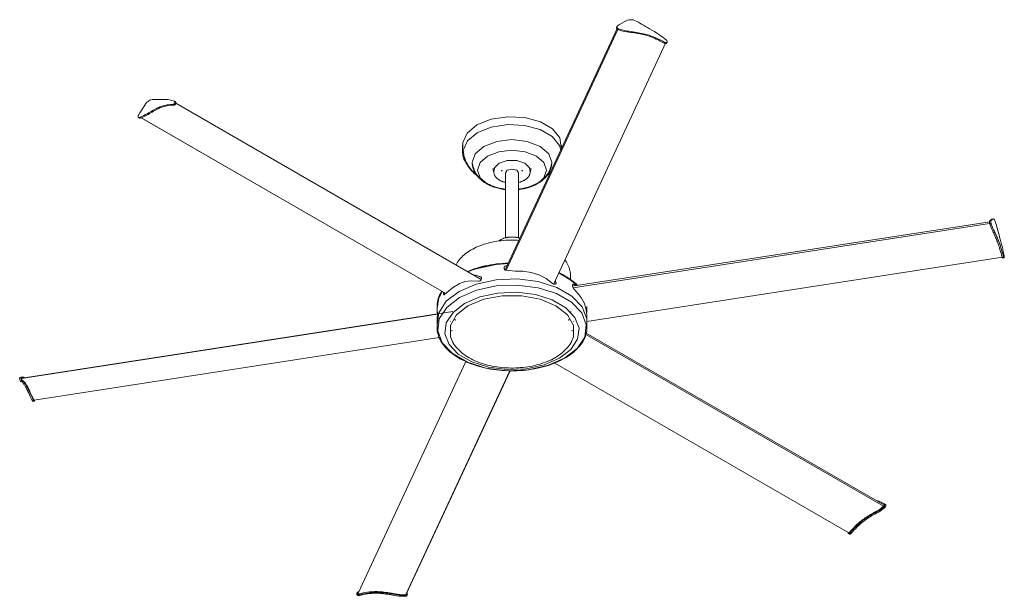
# Model space of a CAD drawing. Header units: millimetres. Extents: x 5588 to 13708, y -3270 to 7700.
# Tile 1 of 7: x 8622 to 10593, y -3270 to -2115. Entities that reach past the tile are written whole.
import ezdxf

# ---------------------------------------------------------------- set-up
doc = ezdxf.new("R2010")
doc.units = ezdxf.units.MM
doc.layers.add('Aparatos eléctricos', color=7, linetype='Continuous', lineweight=15)

# ---------------------------------------------------------------- blocks, each defined once
blk = doc.blocks.new('34202 - 33461A ANDROS Anodized white ceiling fan-545737-00 Isometrico PDF')
at = {"layer": 'Aparatos eléctricos', "color": 251, "true_color": 0x5b5b5b}
for p, q in [((2609.9, -2131.2), (2384.3, -2617.3)), ((2610.3, -2134.9), (2386.6, -2616.9)), ((2608.8, -2128.6), (2608, -2130.3)), ((2610.5, -2135), (2611.3, -2133.3)), ((2481.3, -2645.5), (2706.2, -2160.8)), ((2704, -2160.7), (2703.3, -2162.4)), ((2708, -2161.5), (2708.8, -2159.9)), ((1720.2, -2285), (1722.3, -2286.2)), ((1723, -2278.5), (1725.1, -2279.8)), ((1725.2, -2279.8), (1723.1, -2278.6)), ((1724.8, -2279.6), (1725.1, -2279.8)), ((2337, -2635.4), (1725.8, -2282.6)), ((1651.1, -2311), (1653.2, -2312.2)), ((1654.4, -2312.3), (1652.3, -2311.1)), ((1654.3, -2310.5), (2266, -2663.6)), ((1656.5, -2311.6), (2266.1, -2663.5)), ((2299.4, -2366.5), (2299.4, -2380.5)), ((2497.4, -2373.5), (2497.4, -2366.5)), ((2321.4, -2411.2), (2322.1, -2412.8)), ((2360.9, -2412.3), (2360.9, -2414.7)), ((2362.4, -2417.2), (2362.4, -2421.3)), ((2377.2, -2416.4), (2377.2, -2417.1)), ((2389, -2416.7), (2385.2, -2422.1)), ((2385.2, -2422.1), (2385.2, -2553)), ((2411.7, -2552.3), (2411.7, -2422.1)), ((2419.7, -2417.1), (2419.7, -2416.4)), ((2434.5, -2421.3), (2434.5, -2417.2)), ((2435.9, -2414.7), (2435.9, -2412.3)), ((2475.5, -2411.2), (2475.2, -2411.8)), ((2447.2, -2444.6), (2450.7, -2442.4)), ((2372.1, -2453.2), (2372.2, -2453.2)), ((2431.6, -2451.3), (2436.7, -2449.5)), ((2443.5, -2446.5), (2447.2, -2444.6)), ((3354.5, -2519.9), (2518.8, -2649.2)), ((3357, -2517.5), (3354.1, -2517.9)), ((3361.7, -2514.4), (3358.8, -2514.9)), ((3354.2, -2523.1), (2520.8, -2652.1)), ((3354.5, -2524.4), (3357.4, -2523.9)), ((2548.1, -2719.6), (3380, -2590.9)), ((3382.3, -2590.6), (3379.4, -2591)), ((3380.3, -2592.8), (3383.2, -2592.4)), ((2388.5, -2607.8), (2385.7, -2608.5)), ((2385.7, -2608.5), (2385.9, -2607.9)), ((2385.9, -2607.9), (2388.8, -2607.2)), ((2485.4, -2639.5), (2484.5, -2638.4)), ((2484.8, -2637.9), (2485.7, -2638.9)), ((2485.7, -2638.9), (2485.4, -2639.5)), ((2515.3, -2635.2), (2515.3, -2626.3)), ((2525.7, -2647.8), (2520.7, -2645)), ((2521.6, -2644.8), (2526.7, -2647.6)), ((2248.5, -2689.9), (2248.5, -2701.4)), ((2548.4, -2701.4), (2548.4, -2689.9)), ((2249.3, -2704.8), (1416.8, -2833.6)), ((2280.3, -2699.9), (1418.1, -2833.3)), ((2248.5, -2713.4), (2248.5, -2717.1)), ((2248.7, -2712), (2248.7, -2715.4)), ((2284.5, -2715.1), (2284.5, -2717.4)), ((2512.4, -2717.4), (2512.4, -2715.1)), ((2516.3, -2700.1), (2516.2, -2699.8)), ((2516.6, -2700.5), (2516.4, -2700.2)), ((2548.4, -2717.1), (2548.4, -2713.4)), ((2248.4, -2720.7), (2248.4, -2731.1)), ((2275.6, -2719.9), (2275.6, -2720.7)), ((2278, -2737.2), (2278, -2739.1)), ((2518.9, -2739.1), (2518.9, -2737.2)), ((2521.2, -2720.7), (2521.2, -2719.9)), ((2548.4, -2731.1), (2548.4, -2720.7)), ((1442.2, -2877.2), (2252.8, -2751.8)), ((1442.3, -2877.2), (2252.8, -2751.8)), ((3142.1, -3089.7), (2546.3, -2745.7)), ((3142.6, -3086.7), (2546.9, -2742.8)), ((2523.2, -2768.8), (2523.8, -2768.2)), ((2305.9, -2800), (2090.7, -3263.7)), ((2479.9, -2800.6), (2480.2, -2800.8)), ((2484, -2802.9), (3072.6, -3142.8)), ((1413.6, -2832), (1415.4, -2831.3)), ((1413.6, -2832), (1416.5, -2831.5)), ((1418.4, -2830.9), (1415.5, -2831.3)), ((1418.3, -2830.9), (1416.5, -2831.5)), ((1416.8, -2833.6), (1418.6, -2833.2)), ((2185.9, -3266.8), (2394, -2818.4)), ((2187, -3266), (2394.7, -2818.4)), ((1414.6, -2839), (1417.5, -2838.5)), ((1442.4, -2879), (1439.4, -2879.5)), ((1439.7, -2879.7), (1439.4, -2879.5)), ((1439.7, -2879.7), (1442.7, -2879.2)), ((1442.3, -2877.2), (1442.2, -2877.2)), ((1442.4, -2879), (1442.6, -2879.2)), ((3142.5, -3091.1), (3144.6, -3092.3)), ((3145.8, -3086.1), (3143.7, -3084.9)), ((3071.6, -3144.5), (3073.8, -3145.7)), ((3076.7, -3144.6), (3074.6, -3143.4)), ((2088.8, -3262.8), (2088, -3264.4)), ((2092.2, -3260.4), (2089.8, -3261.7)), ((2092.8, -3268.8), (2093.6, -3267.1)), ((2186.4, -3268.4), (2185.6, -3270.1)), ((2188.1, -3268.4), (2188.9, -3266.8))]:
    blk.add_line(p, q, dxfattribs=at)
for points in [[(2609.6, -2127.6, 0), (2609, -2128.2, 0), (2608.6, -2128.9, 0), (2608.5, -2129.7, 0), (2608.6, -2130.6, 0), (2609, -2131.4, 0), (2609.6, -2132.2, 0), (2610.4, -2132.8, 0), (2611.3, -2133.3, 0)], [(2707.9, -2156.5, 0), (2700.8, -2150.8, 0), (2694.4, -2146.1, 0), (2688.6, -2142.2, 0), (2683.3, -2139, 0), (2678.4, -2136.1, 0), (2673.8, -2133.5, 0), (2669.6, -2131.1, 0), (2665.6, -2128.7, 0), (2661.7, -2126.4, 0), (2657.9, -2124.2, 0), (2654.1, -2121.9, 0), (2650.3, -2119.8, 0), (2646.8, -2117.9, 0), (2643.7, -2116.5, 0), (2640.8, -2115.7, 0), (2638.2, -2115.3, 0), (2635.6, -2115.2, 0), (2632.8, -2115.3, 0), (2629.9, -2116, 0), (2626.7, -2117.3, 0), (2623, -2119.3, 0), (2618.4, -2122, 0), (2613.4, -2125.1, 0), (2609.6, -2127.6, 0)], [(2610.5, -2135, 0), (2609.6, -2134.5, 0), (2608.8, -2133.8, 0), (2608.2, -2133.1, 0), (2607.9, -2132.2, 0), (2607.7, -2131.4, 0), (2607.9, -2130.6, 0), (2608, -2130.3, 0)], [(2703.3, -2162.4, 0), (2699.3, -2160.1, 0), (2695.2, -2157.9, 0), (2691, -2155.8, 0), (2687.1, -2153.9, 0), (2683.3, -2152.3, 0), (2679.8, -2150.8, 0), (2676.4, -2149.5, 0), (2673.3, -2148.4, 0), (2670.3, -2147.4, 0), (2667.3, -2146.6, 0), (2664.3, -2145.7, 0), (2661.1, -2145, 0), (2657.6, -2144.3, 0), (2654.1, -2143.6, 0), (2650.5, -2142.9, 0), (2646.9, -2142.3, 0), (2643.3, -2141.7, 0), (2639.7, -2141.1, 0), (2636.1, -2140.6, 0), (2632.3, -2140.1, 0), (2628.3, -2139.6, 0), (2623.5, -2138.8, 0), (2617.7, -2137.4, 0), (2610.5, -2135, 0)], [(2611.3, -2133.3, 0), (2618.5, -2135.7, 0), (2624.3, -2137.1, 0), (2629, -2137.9, 0), (2633.1, -2138.4, 0), (2636.9, -2138.9, 0), (2640.5, -2139.5, 0), (2644.1, -2140, 0), (2647.6, -2140.6, 0), (2651.2, -2141.2, 0), (2654.9, -2141.9, 0), (2658.4, -2142.6, 0), (2661.8, -2143.3, 0), (2665.1, -2144.1, 0), (2668.1, -2144.9, 0), (2671.1, -2145.8, 0), (2674.1, -2146.7, 0), (2677.2, -2147.9, 0), (2680.6, -2149.1, 0), (2684.1, -2150.6, 0), (2687.9, -2152.3, 0), (2691.8, -2154.1, 0), (2696, -2156.2, 0), (2700.1, -2158.5, 0), (2704, -2160.7, 0)], [(2707.9, -2161.8, 0), (2707.4, -2162.4, 0), (2706.7, -2162.8, 0), (2705.9, -2163, 0), (2705, -2163, 0), (2704.1, -2162.8, 0), (2703.3, -2162.4, 0)], [(2704, -2160.7, 0), (2704.9, -2161.1, 0), (2705.8, -2161.3, 0), (2706.7, -2161.3, 0), (2707.5, -2161.1, 0), (2708.2, -2160.7, 0), (2708.7, -2160.1, 0), (2709, -2159.5, 0), (2709, -2158.7, 0), (2708.9, -2157.9, 0), (2708.5, -2157.2, 0), (2707.9, -2156.5, 0)], [(1723, -2278.5, 0), (1717.9, -2276.8, 0), (1713.2, -2275.8, 0), (1708.9, -2275.3, 0), (1705, -2275.2, 0), (1701.4, -2275.2, 0), (1698.1, -2275.2, 0), (1695, -2275.2, 0), (1692, -2275.1, 0), (1689.2, -2275.1, 0), (1686.4, -2275, 0), (1683.6, -2275, 0), (1680.9, -2275, 0), (1678.3, -2275.1, 0), (1676, -2275.6, 0), (1673.9, -2276.4, 0), (1672, -2277.5, 0), (1670.1, -2278.9, 0), (1668, -2280.7, 0), (1665.9, -2283.1, 0), (1663.6, -2286.2, 0), (1660.9, -2290.4, 0), (1657.5, -2295.7, 0), (1653.9, -2301.6, 0), (1651.1, -2306.3, 0)], [(1652.3, -2311.1, 0), (1657.6, -2309.3, 0), (1661.8, -2307.4, 0), (1665.3, -2305.4, 0), (1668.3, -2303.6, 0), (1671, -2301.9, 0), (1673.7, -2300.4, 0), (1676.3, -2298.9, 0), (1678.9, -2297.4, 0), (1681.5, -2295.9, 0), (1684.2, -2294.5, 0), (1686.8, -2293.1, 0), (1689.3, -2291.9, 0), (1691.7, -2290.8, 0), (1693.9, -2289.8, 0), (1696.1, -2289, 0), (1698.3, -2288.2, 0), (1700.6, -2287.5, 0), (1703, -2286.9, 0), (1705.6, -2286.3, 0), (1708.3, -2285.8, 0), (1711.2, -2285.4, 0), (1714.3, -2285.1, 0), (1717.3, -2285, 0), (1720.2, -2285, 0)], [(1720.2, -2285, 0), (1720.8, -2284.8, 0), (1721.5, -2284.5, 0), (1722.1, -2284, 0), (1722.7, -2283.3, 0), (1723.2, -2282.5, 0), (1723.6, -2281.7, 0), (1723.8, -2280.8, 0), (1723.8, -2280, 0), (1723.7, -2279.4, 0), (1723.4, -2278.8, 0), (1723, -2278.5, 0)], [(1725.1, -2279.8, 0), (1725.6, -2280.1, 0), (1725.8, -2280.6, 0), (1726, -2281.3, 0), (1725.9, -2282.1, 0), (1725.7, -2282.9, 0), (1725.3, -2283.8, 0), (1724.8, -2284.5, 0), (1724.2, -2285.2, 0), (1723.6, -2285.7, 0), (1722.9, -2286.1, 0), (1722.3, -2286.2, 0)], [(1722.3, -2286.2, 0), (1719.4, -2286.2, 0), (1716.4, -2286.3, 0), (1713.4, -2286.6, 0), (1710.5, -2287, 0), (1707.7, -2287.6, 0), (1705.1, -2288.1, 0), (1702.7, -2288.8, 0), (1700.4, -2289.5, 0), (1698.2, -2290.2, 0), (1696, -2291.1, 0), (1693.8, -2292, 0), (1691.4, -2293.1, 0), (1688.9, -2294.4, 0), (1686.3, -2295.7, 0), (1683.7, -2297.2, 0), (1681, -2298.6, 0), (1678.4, -2300.1, 0), (1675.8, -2301.6, 0), (1673.2, -2303.1, 0), (1670.4, -2304.8, 0), (1667.4, -2306.6, 0), (1663.9, -2308.6, 0), (1659.7, -2310.5, 0), (1654.4, -2312.3, 0)], [(1651.1, -2306.3, 0), (1650.6, -2307.2, 0), (1650.3, -2308.2, 0), (1650.3, -2309.1, 0), (1650.3, -2309.9, 0), (1650.6, -2310.5, 0), (1651, -2310.9, 0), (1651.6, -2311.1, 0), (1652.3, -2311.1, 0)], [(1654.4, -2312.3, 0), (1653.7, -2312.4, 0), (1653.2, -2312.1, 0)], [(2497.1, -2371.5, 0), (2494.1, -2351.7, 0), (2479.5, -2333.7, 0), (2455.2, -2319.7, 0), (2424.1, -2311.3, 0), (2389.8, -2309.6, 0), (2356.6, -2314.7, 0), (2328.4, -2326.1, 0)], [(2328.4, -2326.1, 0), (2308.7, -2342.4, 0), (2299.8, -2361.5, 0), (2299.8, -2371.5, 0)], [(2329, -2341.5, 0), (2309.5, -2357.6, 0), (2300.6, -2376.6, 0), (2303.6, -2396.2, 0), (2304.8, -2398.6, 0)], [(2478.9, -2349.1, 0), (2478.9, -2349, 0), (2454.7, -2335.1, 0), (2423.8, -2326.8, 0), (2389.9, -2325.1, 0), (2356.9, -2330.2, 0), (2329, -2341.5, 0)], [(2476.8, -2410.5, 0), (2478.3, -2401.5, 0), (2472.3, -2383.9, 0), (2454.9, -2368.9, 0), (2429, -2358.9, 0), (2398.4, -2355.4, 0), (2367.9, -2358.9, 0), (2341.9, -2368.9, 0)], [(2496.2, -2376.3, 0), (2493.3, -2366.9, 0), (2478.9, -2349.1, 0)], [(2299.4, -2380.5, 0), (2299.5, -2382.8, 0), (2299.8, -2385.2, 0), (2300.2, -2387.5, 0), (2300.7, -2389.8, 0), (2301.5, -2392.1, 0), (2302.3, -2394.4, 0), (2303.4, -2396.7, 0), (2304.6, -2398.9, 0), (2305.9, -2401.1, 0), (2307.4, -2403.3, 0), (2308.1, -2404.2, 0)], [(2341.9, -2368.9, 0), (2324.6, -2383.9, 0), (2318.5, -2401.5, 0), (2320, -2410.4, 0)], [(2455.7, -2438.5, 0), (2462.1, -2431.7, 0), (2467.4, -2416.4, 0), (2462.1, -2401.2, 0), (2447.2, -2388.3, 0), (2424.8, -2379.7, 0), (2398.4, -2376.7, 0), (2372.1, -2379.7, 0), (2349.7, -2388.3, 0)], [(2302.5, -2390.4, 0), (2303.4, -2393.9, 0), (2304.6, -2397.4, 0), (2306, -2400.7, 0), (2307.6, -2403.9, 0), (2309.3, -2406.9, 0), (2311.2, -2409.8, 0), (2313.2, -2412.6, 0), (2315.4, -2415.2, 0), (2317.6, -2417.7, 0), (2320, -2420.1, 0), (2322.4, -2422.3, 0), (2324.9, -2424.5, 0), (2327.5, -2426.5, 0), (2329.4, -2427.8, 0)], [(2303.4, -2390.2, 0), (2304, -2392.3, 0), (2304.7, -2394.3, 0), (2305.1, -2395.3, 0)], [(2303.4, -2390.2, 0), (2304.4, -2393.7, 0), (2305.6, -2397, 0), (2306.9, -2400.3, 0), (2308.5, -2403.4, 0), (2310.2, -2406.4, 0), (2312, -2409.2, 0), (2314, -2412, 0), (2316.1, -2414.6, 0), (2318.3, -2417, 0), (2320.7, -2419.4, 0), (2323, -2421.6, 0), (2325.5, -2423.7, 0), (2327.7, -2425.4, 0)], [(2349.7, -2388.3, 0), (2334.8, -2401.2, 0), (2329.5, -2416.4, 0), (2334.8, -2431.7, 0), (2349.7, -2444.6, 0), (2360.2, -2449.5, 0)], [(2372.9, -2402.4, 0), (2363.6, -2411.8, 0), (2362.5, -2417.2, 0)], [(2434.4, -2417.2, 0), (2433.3, -2411.8, 0), (2423.9, -2402.4, 0), (2407.8, -2397.1, 0), (2389.1, -2397.1, 0), (2372.9, -2402.4, 0)], [(2318.8, -2405.3, 0), (2319.3, -2408.3, 0), (2320.1, -2411.2, 0), (2321, -2414, 0), (2322, -2416.8, 0), (2323.3, -2419.4, 0), (2324.6, -2421.9, 0), (2326.1, -2424.4, 0), (2327.7, -2426.7, 0), (2329.5, -2428.9, 0), (2331.3, -2431, 0), (2333.2, -2433, 0), (2335.1, -2434.8, 0), (2337.1, -2436.6, 0), (2339.2, -2438.3, 0), (2341.4, -2439.9, 0), (2343.6, -2441.4, 0), (2345.9, -2442.8, 0), (2348.2, -2444.2, 0), (2350.5, -2445.4, 0), (2352.9, -2446.6, 0), (2355.3, -2447.7, 0), (2357.8, -2448.8, 0), (2360.3, -2449.7, 0), (2362.9, -2450.6, 0), (2365.4, -2451.4, 0), (2368, -2452.2, 0), (2370.7, -2452.9, 0), (2373.3, -2453.5, 0), (2376, -2454.1, 0), (2378.7, -2454.6, 0), (2381.4, -2455, 0), (2384.1, -2455.4, 0), (2385.2, -2455.5, 0)], [(2319.8, -2405, 0), (2320.3, -2407.9, 0), (2321, -2410.7, 0), (2321.8, -2413.5, 0), (2322.9, -2416.2, 0), (2324.1, -2418.8, 0), (2325.4, -2421.3, 0), (2326.9, -2423.7, 0), (2328.4, -2425.9, 0), (2330.1, -2428.1, 0), (2331.9, -2430.2, 0), (2333.7, -2432.1, 0), (2335.7, -2434, 0), (2337.6, -2435.7, 0), (2339.7, -2437.4, 0), (2341.8, -2439, 0), (2344, -2440.5, 0), (2346.2, -2441.9, 0), (2348.5, -2443.2, 0), (2350.8, -2444.5, 0), (2353.2, -2445.6, 0), (2355.6, -2446.7, 0), (2358, -2447.8, 0), (2360.5, -2448.7, 0), (2363, -2449.6, 0), (2365.5, -2450.4, 0), (2368.1, -2451.2, 0), (2370.7, -2451.9, 0), (2373.3, -2452.5, 0), (2376, -2453.1, 0), (2378.6, -2453.6, 0), (2381.3, -2454, 0), (2384, -2454.4, 0), (2385.2, -2454.5, 0)], [(2360.9, -2414.7, 0), (2361, -2415.6, 0), (2361.1, -2416.6, 0), (2361.2, -2417.5, 0), (2361.4, -2418.4, 0), (2361.7, -2419.3, 0), (2362.1, -2420.1, 0), (2362.4, -2420.8, 0)], [(2362.4, -2421.3, 0), (2362.4, -2422.2, 0), (2362.5, -2423, 0), (2362.7, -2423.9, 0), (2362.9, -2424.8, 0), (2363.1, -2425.6, 0), (2363.5, -2426.5, 0), (2363.9, -2427.3, 0), (2364.3, -2428.2, 0), (2364.8, -2429, 0), (2365.4, -2429.8, 0), (2366, -2430.5, 0), (2366.6, -2431.3, 0), (2367.3, -2432.1, 0), (2368.1, -2432.8, 0), (2368.9, -2433.5, 0), (2369.7, -2434.2, 0), (2370.6, -2434.8, 0), (2371.5, -2435.5, 0), (2372.5, -2436.1, 0), (2373.5, -2436.7, 0), (2374.6, -2437.3, 0), (2375.7, -2437.8, 0), (2376.8, -2438.3, 0), (2378, -2438.8, 0), (2379.2, -2439.3, 0), (2380.4, -2439.7, 0), (2381.6, -2440.1, 0), (2382.9, -2440.5, 0), (2384.2, -2440.8, 0), (2385.2, -2441, 0)], [(2378.2, -2416.4, 0), (2378.2, -2416.7, 0), (2378.2, -2417.1, 0), (2378.3, -2417.5, 0), (2378.4, -2417.9, 0), (2378.5, -2418.3, 0)], [(2411.7, -2422.1, 0), (2407.8, -2416.7, 0), (2398.4, -2414.5, 0), (2389, -2416.7, 0)], [(2418.7, -2416.4, 0), (2418.7, -2416.7, 0), (2418.6, -2417.1, 0), (2418.6, -2417.5, 0), (2418.5, -2417.9, 0), (2418.4, -2418.3, 0)], [(2434.5, -2421.3, 0), (2434.5, -2422.2, 0), (2434.4, -2423, 0), (2434.2, -2423.9, 0), (2434, -2424.8, 0), (2433.7, -2425.6, 0), (2433.4, -2426.5, 0), (2433, -2427.3, 0), (2432.6, -2428.2, 0), (2432.1, -2429, 0), (2431.5, -2429.8, 0), (2430.9, -2430.5, 0), (2430.3, -2431.3, 0), (2429.6, -2432.1, 0), (2428.8, -2432.8, 0), (2428, -2433.5, 0), (2427.2, -2434.2, 0), (2426.3, -2434.8, 0), (2425.3, -2435.5, 0), (2424.3, -2436.1, 0), (2423.7, -2436.5, 0)], [(2435.9, -2414.7, 0), (2435.9, -2415.6, 0), (2435.8, -2416.6, 0), (2435.7, -2417.5, 0), (2435.4, -2418.4, 0), (2435.2, -2419.3, 0), (2434.8, -2420.1, 0), (2434.5, -2420.8, 0)], [(2477.1, -2405, 0), (2476.6, -2407.9, 0), (2475.9, -2410.7, 0), (2475, -2413.5, 0), (2474, -2416.2, 0), (2472.8, -2418.8, 0), (2471.5, -2421.3, 0), (2470, -2423.7, 0), (2468.4, -2425.9, 0), (2466.8, -2428.1, 0), (2465, -2430.2, 0), (2463.1, -2432.1, 0), (2461.2, -2434, 0), (2459.2, -2435.7, 0), (2457.2, -2437.4, 0), (2455.1, -2439, 0), (2452.9, -2440.5, 0), (2450.7, -2441.9, 0), (2449.2, -2442.7, 0)], [(2478.1, -2405.3, 0), (2477.5, -2408.3, 0), (2476.8, -2411.2, 0), (2475.9, -2414, 0), (2474.8, -2416.8, 0), (2473.6, -2419.4, 0), (2472.2, -2421.9, 0), (2470.7, -2424.4, 0), (2469.1, -2426.7, 0), (2467.4, -2428.9, 0), (2465.6, -2431, 0), (2463.7, -2433, 0), (2461.8, -2434.8, 0), (2459.7, -2436.6, 0), (2457.6, -2438.3, 0), (2455.5, -2439.9, 0), (2453.3, -2441.4, 0), (2451, -2442.8, 0), (2449.7, -2443.6, 0)], [(2475, -2421.9, 0), (2474.5, -2422.3, 0), (2472, -2424.5, 0), (2469.4, -2426.5, 0), (2468.5, -2427.1, 0)], [(2476.1, -2419.5, 0), (2473.8, -2421.6, 0), (2471.3, -2423.7, 0), (2470, -2424.7, 0)], [(2411.7, -2454.5, 0), (2414.1, -2454.2, 0), (2416.7, -2453.8, 0), (2419.4, -2453.3, 0), (2422.1, -2452.8, 0), (2424.7, -2452.2, 0), (2427.3, -2451.6, 0), (2429.9, -2450.9, 0), (2432.5, -2450.1, 0), (2435, -2449.2, 0), (2437.5, -2448.3, 0), (2440, -2447.3, 0), (2442.4, -2446.2, 0), (2444.8, -2445.1, 0), (2447.1, -2443.9, 0), (2449.2, -2442.7, 0)], [(2412, -2441, 0), (2413.3, -2440.7, 0), (2414.6, -2440.3, 0), (2415.8, -2439.9, 0), (2417.1, -2439.5, 0), (2418.3, -2439.1, 0), (2419.4, -2438.6, 0), (2420.6, -2438.1, 0), (2421.7, -2437.6, 0), (2422.8, -2437, 0), (2423.7, -2436.5, 0)], [(2411.7, -2455.5, 0), (2414.4, -2455.2, 0), (2417.1, -2454.8, 0), (2419.8, -2454.3, 0), (2422.5, -2453.8, 0), (2425.1, -2453.2, 0), (2427.8, -2452.5, 0), (2430.4, -2451.8, 0), (2433, -2451, 0), (2435.5, -2450.1, 0), (2438, -2449.2, 0), (2440.5, -2448.2, 0), (2443, -2447.1, 0), (2445.4, -2445.9, 0), (2447.7, -2444.7, 0), (2449.7, -2443.6, 0)], [(3354.5, -2524.4, 0), (3354.3, -2523.5, 0), (3354.1, -2522.5, 0), (3353.9, -2521.5, 0), (3353.8, -2520.5, 0), (3353.8, -2519.6, 0), (3353.8, -2518.8, 0), (3353.9, -2518.3, 0), (3354.1, -2517.9, 0)], [(3354.1, -2517.9, 0), (3355.1, -2517.1, 0), (3356.4, -2516.1, 0), (3357.7, -2515.4, 0), (3358.7, -2514.9, 0)], [(3357, -2517.5, 0), (3356.8, -2517.8, 0), (3356.7, -2518.4, 0), (3356.7, -2519.1, 0), (3356.7, -2520.1, 0), (3356.8, -2521, 0), (3357, -2522.1, 0), (3357.2, -2523, 0), (3357.4, -2523.9, 0)], [(3383.3, -2588, 0), (3381.4, -2579.2, 0), (3379.7, -2571.8, 0), (3378.2, -2565.5, 0), (3376.7, -2560, 0), (3375.4, -2555.1, 0), (3374.2, -2550.6, 0), (3373.1, -2546.3, 0), (3372, -2542.3, 0), (3370.9, -2538.4, 0), (3369.9, -2534.5, 0), (3368.9, -2530.6, 0), (3367.9, -2526.9, 0), (3367, -2523.6, 0), (3366.1, -2520.8, 0), (3365.4, -2518.8, 0), (3364.7, -2517.3, 0), (3363.9, -2516, 0), (3363.2, -2515.1, 0), (3362.4, -2514.5, 0), (3361.6, -2514.5, 0), (3360.6, -2514.9, 0), (3359.3, -2515.7, 0), (3358, -2516.6, 0), (3357, -2517.5, 0)], [(3379.4, -2591, 0), (3378.3, -2587.1, 0), (3377.2, -2583.1, 0), (3376.1, -2579.2, 0), (3375, -2575.7, 0), (3374, -2572.4, 0), (3373.1, -2569.5, 0), (3372.2, -2566.8, 0), (3371.4, -2564.3, 0), (3370.6, -2562.1, 0), (3369.8, -2560, 0), (3368.9, -2557.9, 0), (3368.1, -2555.7, 0), (3367.2, -2553.6, 0), (3366.2, -2551.4, 0), (3365.2, -2549.2, 0), (3364.3, -2547, 0), (3363.3, -2544.9, 0), (3362.4, -2542.9, 0), (3361.4, -2540.8, 0), (3360.4, -2538.7, 0), (3359.3, -2536.4, 0), (3358, -2533.7, 0), (3356.5, -2529.8, 0), (3354.5, -2524.4, 0)], [(3357.4, -2523.9, 0), (3359.4, -2529.3, 0), (3360.9, -2533.2, 0), (3362.2, -2536, 0), (3363.3, -2538.2, 0), (3364.3, -2540.4, 0), (3365.3, -2542.4, 0), (3366.2, -2544.5, 0), (3367.2, -2546.6, 0), (3368.1, -2548.7, 0), (3369.1, -2550.9, 0), (3370.1, -2553.1, 0), (3371, -2555.3, 0), (3371.8, -2557.4, 0), (3372.7, -2559.5, 0), (3373.5, -2561.6, 0), (3374.3, -2563.9, 0), (3375.1, -2566.3, 0), (3376, -2569, 0), (3376.9, -2572, 0), (3378, -2575.2, 0), (3379, -2578.8, 0), (3380.1, -2582.6, 0), (3381.2, -2586.6, 0), (3382.3, -2590.6, 0)], [(2412.2, -2557.2, 0), (2408.8, -2557, 0), (2404.3, -2556.8, 0), (2399.7, -2556.7, 0), (2395.1, -2556.7, 0), (2390.5, -2556.9, 0), (2385.9, -2557.1, 0), (2381.4, -2557.4, 0), (2376.8, -2557.9, 0), (2372.3, -2558.4, 0), (2367.9, -2559.1, 0), (2363.5, -2559.8, 0), (2359.1, -2560.7, 0), (2354.8, -2561.7, 0), (2350.6, -2562.7, 0), (2346.4, -2563.9, 0), (2342.3, -2565.1, 0), (2338.3, -2566.5, 0), (2334.4, -2567.9, 0), (2330.6, -2569.5, 0), (2326.9, -2571.1, 0), (2323.3, -2572.8, 0), (2319.8, -2574.6, 0), (2316.8, -2576.3, 0)], [(2372.7, -2558.3, 0), (2373.6, -2557.6, 0), (2374.6, -2556.9, 0), (2375.6, -2556.3, 0), (2376.2, -2555.9, 0)], [(2413.9, -2552.9, 0), (2412.8, -2552.5, 0), (2411.7, -2552.2, 0), (2410.5, -2551.9, 0), (2409.4, -2551.6, 0), (2408.2, -2551.4, 0), (2407.1, -2551.2, 0), (2405.9, -2551, 0), (2404.7, -2550.8, 0), (2403.5, -2550.7, 0), (2402.3, -2550.6, 0), (2401.2, -2550.5, 0), (2400, -2550.5, 0), (2398.8, -2550.4, 0), (2397.6, -2550.5, 0), (2396.4, -2550.5, 0), (2395.2, -2550.5, 0), (2394, -2550.6, 0), (2392.8, -2550.8, 0), (2391.6, -2550.9, 0), (2390.4, -2551.1, 0), (2389.3, -2551.3, 0), (2388.1, -2551.5, 0), (2387, -2551.8, 0), (2385.8, -2552, 0), (2384.7, -2552.4, 0), (2383.6, -2552.7, 0), (2382.4, -2553.1, 0), (2381.3, -2553.5, 0), (2380.3, -2553.9, 0), (2379.2, -2554.4, 0), (2378.1, -2554.9, 0), (2377.1, -2555.4, 0), (2376.2, -2555.9, 0)], [(2286.4, -2606.2, 0), (2287.9, -2603.5, 0), (2289.5, -2600.8, 0), (2291.3, -2598.2, 0), (2293.3, -2595.6, 0), (2295.4, -2593.1, 0), (2297.8, -2590.7, 0), (2300.2, -2588.3, 0), (2302.8, -2586, 0), (2305.6, -2583.8, 0), (2308.5, -2581.6, 0), (2311.5, -2579.5, 0), (2314.7, -2577.5, 0), (2316.8, -2576.3, 0)], [(2515.3, -2626.3, 0), (2515.2, -2623.3, 0), (2514.9, -2620.4, 0), (2514.4, -2617.5, 0), (2513.7, -2614.6, 0), (2512.8, -2611.8, 0), (2511.7, -2609, 0), (2510.5, -2606.2, 0), (2509, -2603.5, 0), (2507.4, -2600.8, 0), (2505.6, -2598.2, 0), (2504.1, -2596.3, 0)], [(3380.3, -2592.8, 0), (3380.1, -2592.7, 0), (3379.8, -2592.3, 0), (3379.6, -2591.7, 0), (3379.4, -2591, 0)], [(3382.3, -2590.6, 0), (3382.5, -2591.3, 0), (3382.8, -2591.9, 0), (3383, -2592.2, 0), (3383.2, -2592.4, 0)], [(3383.2, -2592.4, 0), (3383.4, -2592.3, 0), (3383.5, -2591.9, 0), (3383.6, -2591.4, 0), (3383.6, -2590.6, 0), (3383.6, -2589.8, 0), (3383.5, -2588.9, 0), (3383.3, -2588, 0)], [(2390.9, -2602.7, 0), (2384.9, -2603, 0), (2379, -2603.4, 0), (2373.1, -2603.9, 0), (2367.2, -2604.5, 0), (2361.4, -2605.3, 0), (2355.7, -2606.2, 0), (2350, -2607.3, 0), (2344.4, -2608.5, 0), (2338.8, -2609.8, 0), (2333.4, -2611.2, 0), (2328.1, -2612.8, 0), (2322.9, -2614.5, 0), (2317.8, -2616.3, 0), (2312.8, -2618.2, 0), (2309.5, -2619.6, 0)], [(2310.1, -2619.9, 0), (2326.6, -2613.9, 0), (2366.6, -2605.3, 0), (2390.7, -2603.4, 0)], [(2390.6, -2603.7, 0), (2389.2, -2603.8, 0), (2383.3, -2604.1, 0), (2377.4, -2604.5, 0), (2371.5, -2605, 0), (2365.7, -2605.7, 0), (2359.9, -2606.5, 0), (2354.2, -2607.5, 0), (2348.6, -2608.6, 0), (2343, -2609.8, 0), (2337.5, -2611.2, 0), (2332.1, -2612.6, 0), (2326.9, -2614.2, 0), (2321.7, -2615.9, 0), (2316.7, -2617.8, 0), (2311.8, -2619.7, 0), (2310.6, -2620.2, 0)], [(2387.2, -2617, 0), (2385.8, -2616.6, 0), (2384.6, -2616, 0), (2383.6, -2615.2, 0), (2382.9, -2614.2, 0), (2382.5, -2613, 0), (2382.6, -2611.8, 0), (2383, -2610.6, 0), (2383.7, -2609.6, 0), (2384.7, -2608.6, 0), (2385.9, -2607.9, 0)], [(2385.7, -2608.5, 0), (2384.4, -2609.2, 0), (2383.4, -2610.2, 0), (2382.8, -2611, 0)], [(2479.7, -2643.5, 0), (2466.5, -2633.7, 0), (2451.9, -2626.1, 0), (2436.5, -2621.5, 0), (2420.2, -2619.2, 0), (2404.8, -2618.6, 0), (2387.2, -2617, 0)], [(2548.1, -2726.5, 0), (2548.1, -2714.5, 0), (2539, -2690.4, 0), (2518.5, -2668.8, 0), (2488.3, -2651.4, 0), (2450.9, -2639.5, 0), (2409.1, -2634.3, 0), (2366.6, -2636.1, 0), (2326.5, -2644.7, 0), (2292.4, -2659.4, 0)], [(2329.9, -2639.2, 0), (2316.8, -2638.3, 0), (2304.4, -2639.7, 0), (2292.4, -2644.1, 0)], [(2321.1, -2626, 0), (2325, -2626.8, 0), (2336.4, -2630.5, 0)], [(2336.6, -2630.7, 0), (2325.7, -2627.2, 0), (2321.8, -2626.4, 0)], [(2336.4, -2630.5, 0), (2337.3, -2631.5, 0), (2337.7, -2632.7, 0), (2337.5, -2634.2, 0), (2336.9, -2635.6, 0), (2335.8, -2637, 0), (2334.5, -2638.1, 0), (2333, -2638.8, 0), (2331.4, -2639.2, 0), (2329.9, -2639.2, 0)], [(2485.7, -2638.9, 0), (2486.4, -2640.4, 0), (2486.8, -2641.9, 0), (2486.6, -2643.3, 0), (2486.1, -2644.3, 0), (2485.1, -2645, 0), (2483.9, -2645.2, 0), (2482.5, -2645, 0), (2481.1, -2644.4, 0), (2479.7, -2643.5, 0)], [(2486.4, -2643.8, 0), (2486.5, -2642.5, 0), (2486.1, -2641, 0), (2485.4, -2639.5, 0)], [(2528.4, -2647.8, 0), (2528.1, -2647.4, 0), (2525.1, -2644.4, 0), (2521.8, -2641.5, 0), (2518.4, -2638.7, 0), (2514.8, -2636, 0), (2511, -2633.3, 0), (2507, -2630.8, 0), (2502.8, -2628.3, 0), (2498.5, -2626, 0), (2494, -2623.7, 0), (2491.8, -2622.7, 0)], [(2492.1, -2622.3, 0), (2518.5, -2638, 0), (2529.3, -2647.6, 0)], [(2529.6, -2647.6, 0), (2526.6, -2644.6, 0), (2523.4, -2641.6, 0), (2520, -2638.7, 0), (2516.4, -2636, 0), (2512.6, -2633.3, 0), (2508.7, -2630.7, 0), (2504.5, -2628.1, 0), (2500.2, -2625.7, 0), (2495.7, -2623.4, 0), (2492.2, -2621.8, 0)], [(2248.5, -2688, 0), (2248.8, -2684.5, 0), (2249.3, -2680.9, 0), (2250, -2677.4, 0), (2251, -2673.9, 0), (2252.2, -2670.5, 0), (2253.7, -2667.1, 0), (2255.4, -2663.7, 0), (2257.3, -2660.4, 0), (2258.1, -2659.1, 0)], [(2248.6, -2692.9, 0), (2251.9, -2671.5, 0), (2258.2, -2659.2, 0)], [(2292.4, -2659.4, 0), (2266.8, -2679.2, 0), (2251.9, -2702.3, 0), (2248.8, -2726.6, 0)], [(2250.2, -2681.7, 0), (2250.4, -2680.1, 0), (2251.2, -2676.7, 0), (2252.3, -2673.3, 0), (2253.6, -2669.9, 0), (2255.1, -2666.5, 0), (2256.8, -2663.2, 0), (2258.7, -2659.9, 0), (2259, -2659.6, 0)], [(2292.4, -2644.1, 0), (2281.2, -2651, 0), (2272, -2658.6, 0), (2263.3, -2665.8, 0)], [(2503.7, -2793.4, 0), (2529.1, -2773.8, 0), (2543.9, -2750.9, 0), (2546.9, -2726.5, 0), (2537.9, -2702.6, 0), (2517.6, -2681.1, 0), (2487.6, -2663.8, 0), (2450.5, -2652.1, 0), (2409.1, -2646.9, 0), (2366.8, -2648.6, 0), (2327.1, -2657.2, 0), (2293.2, -2671.8, 0)], [(2522.3, -2654.6, 0), (2521.5, -2653.5, 0), (2520.8, -2652.2, 0), (2520.2, -2650.9, 0), (2519.8, -2649.5, 0), (2519.6, -2648.1, 0), (2519.6, -2646.9, 0), (2519.9, -2646, 0), (2520.3, -2645.3, 0), (2520.9, -2644.9, 0), (2521.6, -2644.8, 0)], [(2548.2, -2720.5, 0), (2548.2, -2706.3, 0), (2546.5, -2693.3, 0), (2543.1, -2682.4, 0), (2537.8, -2672.9, 0), (2531.4, -2665.1, 0), (2522.3, -2654.6, 0)], [(2293.2, -2671.8, 0), (2267.8, -2691.4, 0), (2253, -2714.3, 0), (2250, -2738.7, 0), (2259, -2762.6, 0), (2279.3, -2784.1, 0), (2309.2, -2801.4, 0), (2346.4, -2813.1, 0), (2387.8, -2818.3, 0), (2430.1, -2816.6, 0), (2469.8, -2808, 0), (2503.7, -2793.4, 0)], [(2263.3, -2665.8, 0), (2262.7, -2666.1, 0), (2262.2, -2666, 0), (2261.8, -2665.7, 0), (2261.5, -2665, 0), (2261.4, -2664, 0), (2261.4, -2662.8, 0), (2261.5, -2661.4, 0), (2261.6, -2661.1, 0)], [(2262.4, -2661.5, 0), (2262.3, -2661.9, 0), (2262.1, -2663.2, 0), (2262.1, -2664.5, 0), (2262.3, -2665.4, 0), (2262.5, -2666.1, 0)], [(2493.5, -2793.5, 0), (2516.5, -2775.9, 0), (2529.8, -2755.1, 0), (2532.6, -2733.1, 0), (2524.4, -2711.5, 0), (2506.1, -2692.1, 0), (2479, -2676.5, 0), (2445.4, -2665.9, 0), (2408, -2661.2, 0), (2369.9, -2662.8, 0), (2334, -2670.5, 0), (2303.3, -2683.7, 0)], [(2516.9, -2761.4, 0), (2521.5, -2750.4, 0), (2521.5, -2727.9, 0), (2509.4, -2706.5, 0), (2486.5, -2688.3, 0), (2455, -2675.1, 0), (2417.9, -2668.1, 0), (2379, -2668.1, 0), (2341.9, -2675.1, 0), (2310.4, -2688.3, 0)], [(2303.3, -2683.7, 0), (2280.4, -2701.4, 0), (2267, -2722.1, 0), (2264.3, -2744.2, 0), (2272.4, -2765.8, 0), (2290.8, -2785.2, 0), (2317.8, -2800.8, 0), (2351.4, -2811.4, 0), (2388.8, -2816.1, 0), (2427, -2814.5, 0), (2462.9, -2806.8, 0), (2493.5, -2793.5, 0)], [(2310.4, -2688.3, 0), (2287.4, -2706.5, 0), (2275.4, -2727.9, 0), (2275.4, -2750.4, 0), (2280, -2761.4, 0)], [(2249.1, -2704.1, 0), (2248.5, -2701.6, 0), (2249.2, -2700.9, 0)], [(2248.5, -2717.1, 0), (2248.6, -2720.6, 0), (2248.8, -2722.4, 0)], [(2249.2, -2700.9, 0), (2249.3, -2701.6, 0), (2249.3, -2702.7, 0), (2249.3, -2704.2, 0), (2249.2, -2705.9, 0), (2249.1, -2707.6, 0), (2249, -2709.2, 0), (2248.9, -2710.5, 0), (2248.8, -2711.5, 0), (2248.7, -2712, 0)], [(2548.4, -2717.1, 0), (2548.3, -2720.6, 0), (2548.1, -2722.4, 0)], [(2248.4, -2731.1, 0), (2248.6, -2734.7, 0), (2248.9, -2738.2, 0), (2249.5, -2741.8, 0), (2250.4, -2745.3, 0), (2251.5, -2748.8, 0), (2252.8, -2752.2, 0), (2254.4, -2755.6, 0), (2256.2, -2759, 0), (2258.2, -2762.3, 0), (2260.5, -2765.6, 0), (2263, -2768.8, 0), (2265.7, -2771.9, 0), (2268.6, -2775, 0), (2271.7, -2778, 0), (2275, -2780.9, 0), (2278.5, -2783.7, 0), (2282.2, -2786.5, 0), (2286.1, -2789.1, 0), (2290.1, -2791.7, 0), (2294.3, -2794.2, 0), (2298.7, -2796.5, 0), (2303.3, -2798.8, 0), (2308, -2800.9, 0), (2312.8, -2803, 0), (2317.8, -2804.9, 0), (2322.9, -2806.7, 0), (2328.1, -2808.4, 0), (2333.4, -2810, 0), (2338.8, -2811.4, 0), (2344.4, -2812.7, 0), (2350, -2813.9, 0), (2355.7, -2814.9, 0), (2361.4, -2815.9, 0), (2367.2, -2816.7, 0), (2373.1, -2817.3, 0), (2379, -2817.8, 0), (2384.9, -2818.2, 0), (2390.9, -2818.5, 0), (2396.8, -2818.6, 0), (2402.8, -2818.5, 0), (2408.8, -2818.4, 0), (2414.7, -2818.1, 0), (2420.6, -2817.6, 0), (2426.5, -2817, 0), (2432.3, -2816.3, 0), (2438.1, -2815.5, 0), (2443.8, -2814.5, 0), (2449.5, -2813.4, 0), (2455.1, -2812.1, 0), (2460.5, -2810.7, 0), (2465.9, -2809.2, 0), (2471.2, -2807.6, 0), (2476.4, -2805.9, 0), (2481.4, -2804, 0), (2486.3, -2802, 0), (2491.1, -2800, 0), (2495.7, -2797.8, 0), (2500.2, -2795.4, 0), (2504.1, -2793.3, 0)], [(2548.4, -2731.1, 0), (2548.3, -2734.7, 0), (2547.9, -2738.2, 0), (2547.3, -2741.8, 0), (2546.5, -2745.3, 0), (2545.4, -2748.8, 0), (2544, -2752.2, 0), (2542.5, -2755.6, 0), (2540.7, -2759, 0), (2538.6, -2762.3, 0), (2536.4, -2765.6, 0), (2533.9, -2768.8, 0), (2531.2, -2771.9, 0), (2528.3, -2775, 0), (2525.2, -2778, 0), (2521.9, -2780.9, 0), (2518.4, -2783.7, 0), (2514.7, -2786.5, 0), (2510.8, -2789.1, 0), (2506.8, -2791.7, 0), (2504.1, -2793.3, 0)], [(2548.1, -2722.4, 0), (2548.1, -2721.9, 0), (2548.2, -2720.5, 0)], [(2278.5, -2758.6, 0), (2280.2, -2761.7, 0), (2282, -2764.8, 0), (2284, -2767.7, 0), (2286.2, -2770.6, 0), (2288.5, -2773.4, 0), (2291.1, -2776.1, 0), (2293.8, -2778.7, 0), (2296.6, -2781.3, 0), (2299.6, -2783.7, 0), (2302.7, -2786.1, 0), (2306, -2788.3, 0), (2309.4, -2790.5, 0), (2312.9, -2792.6, 0), (2316.6, -2794.6, 0), (2320.3, -2796.5, 0), (2324.2, -2798.3, 0), (2328.2, -2800, 0), (2332.3, -2801.6, 0), (2336.5, -2803.1, 0), (2340.7, -2804.5, 0), (2345.1, -2805.8, 0), (2349.5, -2807, 0), (2354, -2808.1, 0), (2358.5, -2809, 0), (2363.1, -2809.9, 0), (2367.8, -2810.7, 0), (2372.5, -2811.3, 0), (2377.2, -2811.9, 0), (2382, -2812.3, 0), (2386.8, -2812.6, 0), (2391.6, -2812.8, 0), (2396.4, -2812.9, 0), (2401.2, -2812.9, 0), (2406.1, -2812.8, 0), (2410.9, -2812.6, 0), (2415.7, -2812.2, 0), (2420.4, -2811.8, 0), (2425.2, -2811.2, 0), (2429.9, -2810.5, 0), (2434.5, -2809.8, 0), (2439.1, -2808.9, 0), (2443.6, -2807.9, 0), (2448.1, -2806.8, 0), (2452.5, -2805.6, 0), (2456.9, -2804.3, 0), (2461.1, -2802.8, 0), (2465.3, -2801.3, 0), (2469.3, -2799.7, 0), (2473.3, -2798, 0), (2477.2, -2796.2, 0), (2480.9, -2794.3, 0), (2484.5, -2792.3, 0), (2484.7, -2792.2, 0)], [(2518.4, -2758.6, 0), (2516.7, -2761.7, 0), (2514.9, -2764.8, 0), (2512.9, -2767.7, 0), (2510.7, -2770.6, 0), (2508.3, -2773.4, 0), (2505.8, -2776.1, 0), (2503.1, -2778.7, 0), (2500.3, -2781.3, 0), (2497.3, -2783.7, 0), (2494.1, -2786.1, 0), (2490.9, -2788.3, 0), (2487.5, -2790.5, 0), (2484.7, -2792.2, 0)], [(1414.6, -2839, 0), (1414.4, -2838.7, 0), (1414.1, -2838.3, 0), (1413.9, -2837.6, 0), (1413.7, -2836.8, 0), (1413.5, -2835.9, 0), (1413.3, -2835, 0), (1413.3, -2834.1, 0), (1413.2, -2833.3, 0), (1413.3, -2832.7, 0), (1413.4, -2832.2, 0), (1413.6, -2832, 0)], [(1416.5, -2831.5, 0), (1416.3, -2831.7, 0), (1416.2, -2832.2, 0), (1416.2, -2832.9, 0), (1416.2, -2833.7, 0), (1416.3, -2834.5, 0), (1416.4, -2835.5, 0), (1416.6, -2836.4, 0), (1416.8, -2837.2, 0), (1417, -2837.8, 0), (1417.3, -2838.3, 0), (1417.5, -2838.5, 0)], [(1417.3, -2836.6, 0), (1417.2, -2836.5, 0), (1417.1, -2836.3, 0), (1417, -2836, 0), (1416.9, -2835.7, 0), (1416.8, -2835.3, 0), (1416.7, -2835, 0), (1416.7, -2834.6, 0), (1416.7, -2834.2, 0), (1416.7, -2833.9, 0), (1416.7, -2833.7, 0), (1416.8, -2833.6, 0)], [(1442.2, -2877.2, 0), (1440.3, -2874.3, 0), (1438.8, -2871.6, 0), (1437.6, -2869, 0), (1436.5, -2866.5, 0), (1435.5, -2864.3, 0), (1434.5, -2862.1, 0), (1433.6, -2860.1, 0), (1432.6, -2858, 0), (1431.6, -2856, 0), (1430.7, -2854, 0), (1429.7, -2852.1, 0), (1428.8, -2850.3, 0), (1427.9, -2848.6, 0), (1427, -2847.2, 0), (1426.2, -2845.9, 0), (1425.4, -2844.6, 0), (1424.6, -2843.4, 0), (1423.6, -2842.2, 0), (1422.7, -2841.1, 0), (1421.7, -2840, 0), (1420.6, -2838.9, 0), (1419.5, -2838, 0), (1418.3, -2837.2, 0), (1417.3, -2836.6, 0)], [(1423.9, -2832.4, 0), (1423.1, -2832, 0), (1421.6, -2831.3, 0), (1420.1, -2830.9, 0), (1418.4, -2830.9, 0)], [(1439.4, -2879.5, 0), (1437.5, -2876.6, 0), (1436, -2873.7, 0), (1434.7, -2871, 0), (1433.6, -2868.6, 0), (1432.6, -2866.3, 0), (1431.6, -2864.2, 0), (1430.7, -2862.2, 0), (1429.7, -2860.1, 0), (1428.7, -2858.1, 0), (1427.8, -2856.1, 0), (1426.8, -2854.2, 0), (1425.9, -2852.5, 0), (1425, -2850.8, 0), (1424.2, -2849.4, 0), (1423.4, -2848.1, 0), (1422.6, -2846.9, 0), (1421.8, -2845.7, 0), (1420.9, -2844.6, 0), (1419.9, -2843.4, 0), (1418.9, -2842.3, 0), (1417.9, -2841.3, 0), (1416.8, -2840.4, 0), (1415.6, -2839.6, 0), (1414.6, -2839, 0)], [(1417.5, -2838.5, 0), (1418.6, -2839.2, 0), (1419.7, -2839.9, 0), (1420.8, -2840.9, 0), (1421.8, -2841.9, 0), (1422.8, -2843, 0), (1423.8, -2844.1, 0), (1424.7, -2845.3, 0), (1425.5, -2846.5, 0), (1426.3, -2847.7, 0), (1427.1, -2849, 0), (1427.9, -2850.4, 0), (1428.8, -2852, 0), (1429.7, -2853.8, 0), (1430.7, -2855.7, 0), (1431.6, -2857.7, 0), (1432.6, -2859.7, 0), (1433.6, -2861.7, 0), (1434.5, -2863.8, 0), (1435.5, -2865.9, 0), (1436.5, -2868.1, 0), (1437.6, -2870.6, 0), (1438.9, -2873.3, 0), (1440.4, -2876.1, 0), (1442.4, -2879, 0)], [(1442.7, -2879.2, 0), (1442.8, -2879.1, 0), (1443, -2878.8, 0), (1443.1, -2878.2, 0), (1443.1, -2877.4, 0), (1443.1, -2877.1, 0)], [(3142.1, -3089.7, 0), (3137, -3093.9, 0), (3132.9, -3096.8, 0), (3129.5, -3098.8, 0), (3126.5, -3100.4, 0), (3123.7, -3101.9, 0), (3121.1, -3103.4, 0), (3118.4, -3104.9, 0), (3115.8, -3106.5, 0), (3113.2, -3108.1, 0), (3110.5, -3109.7, 0), (3107.9, -3111.4, 0), (3105.3, -3113.1, 0), (3102.9, -3114.7, 0), (3100.6, -3116.4, 0), (3098.4, -3118.1, 0), (3096.2, -3119.9, 0), (3093.8, -3121.9, 0), (3091.4, -3124.1, 0), (3088.7, -3126.6, 0), (3085.9, -3129.3, 0), (3083, -3132.3, 0), (3079.9, -3135.5, 0), (3076.8, -3138.9, 0), (3073.9, -3142.3, 0)], [(3074.6, -3143.4, 0), (3077.4, -3140, 0), (3080.5, -3136.7, 0), (3083.5, -3133.5, 0), (3086.4, -3130.5, 0), (3089.1, -3127.9, 0), (3091.7, -3125.5, 0), (3094.2, -3123.3, 0), (3096.5, -3121.3, 0), (3098.7, -3119.5, 0), (3100.8, -3117.9, 0), (3103.1, -3116.2, 0), (3105.5, -3114.6, 0), (3108, -3113, 0), (3110.6, -3111.3, 0), (3113.2, -3109.7, 0), (3115.8, -3108.1, 0), (3118.5, -3106.6, 0), (3121.1, -3105.1, 0), (3123.7, -3103.5, 0), (3126.5, -3102, 0), (3129.5, -3100.4, 0), (3132.9, -3098.3, 0), (3137.2, -3095.4, 0), (3142.5, -3091.1, 0)], [(3144.6, -3092.3, 0), (3139.3, -3096.6, 0), (3135.1, -3099.6, 0), (3131.6, -3101.6, 0), (3128.6, -3103.3, 0), (3125.9, -3104.8, 0), (3123.2, -3106.3, 0), (3120.6, -3107.8, 0), (3118, -3109.3, 0), (3115.3, -3110.9, 0), (3112.7, -3112.6, 0), (3110.1, -3114.2, 0), (3107.6, -3115.9, 0), (3105.2, -3117.5, 0), (3103, -3119.1, 0), (3100.8, -3120.8, 0), (3098.6, -3122.6, 0), (3096.3, -3124.5, 0), (3093.9, -3126.7, 0), (3091.3, -3129.1, 0), (3088.5, -3131.8, 0), (3085.6, -3134.7, 0), (3082.6, -3137.9, 0), (3079.6, -3141.3, 0), (3076.7, -3144.6, 0)], [(3143.7, -3084.9, 0), (3140.9, -3083.4, 0), (3137.2, -3081.7, 0), (3133.9, -3080.2, 0), (3131.2, -3079.2, 0), (3128.9, -3078.8, 0)], [(3142.6, -3086.7, 0), (3142.6, -3086.7, 0), (3142.8, -3086.9, 0), (3142.9, -3087.2, 0), (3143, -3087.6, 0), (3143, -3088, 0), (3142.9, -3088.4, 0), (3142.7, -3088.9, 0), (3142.4, -3089.3, 0), (3142.1, -3089.7, 0)], [(3142.5, -3091.1, 0), (3143.1, -3090.3, 0), (3143.7, -3089.5, 0), (3144.1, -3088.6, 0), (3144.4, -3087.6, 0), (3144.5, -3086.7, 0), (3144.4, -3085.9, 0), (3144.1, -3085.3, 0), (3143.7, -3084.9, 0)], [(3145.8, -3086.1, 0), (3146.3, -3086.5, 0), (3146.5, -3087.2, 0), (3146.6, -3088, 0), (3146.5, -3088.8, 0), (3146.3, -3089.8, 0), (3145.8, -3090.7, 0), (3145.3, -3091.6, 0), (3144.6, -3092.3, 0)], [(3071, -3141.9, 0), (3070.9, -3142.7, 0), (3070.9, -3143.4, 0), (3071.2, -3144, 0), (3071.5, -3144.4, 0), (3072, -3144.6, 0), (3072.6, -3144.6, 0), (3073.3, -3144.4, 0), (3073.9, -3144, 0), (3074.6, -3143.4, 0)], [(3073.9, -3142.3, 0), (3073.6, -3142.6, 0), (3073.4, -3142.7, 0), (3073.1, -3142.8, 0), (3072.8, -3142.9, 0), (3072.6, -3142.8, 0)], [(3076.7, -3144.6, 0), (3076.1, -3145.2, 0), (3075.4, -3145.6, 0), (3074.8, -3145.9, 0), (3074.2, -3145.9, 0), (3073.7, -3145.6, 0)], [(2092.8, -3268.8, 0), (2092, -3268.9, 0), (2091.1, -3268.8, 0), (2090.2, -3268.5, 0), (2089.4, -3268.1, 0), (2088.7, -3267.5, 0), (2088.2, -3266.8, 0), (2087.9, -3266, 0), (2087.8, -3265.2, 0), (2088, -3264.5, 0), (2088.4, -3263.9, 0)], [(2089.8, -3261.7, 0), (2089.2, -3262.2, 0), (2088.8, -3262.8, 0), (2088.6, -3263.6, 0), (2088.7, -3264.3, 0), (2089, -3265.1, 0), (2089.5, -3265.8, 0), (2090.2, -3266.4, 0), (2091, -3266.9, 0), (2091.9, -3267.2, 0), (2092.8, -3267.2, 0), (2093.6, -3267.1, 0)], [(2092.7, -3265.5, 0), (2092.4, -3265.6, 0), (2092, -3265.6, 0), (2091.6, -3265.5, 0), (2091.3, -3265.3, 0), (2091, -3265, 0), (2090.8, -3264.8, 0), (2090.6, -3264.4, 0), (2090.6, -3264.1, 0), (2090.6, -3263.8, 0), (2090.7, -3263.7, 0)], [(2185.9, -3266.8, 0), (2178.9, -3266.9, 0), (2173.3, -3266.5, 0), (2168.7, -3265.9, 0), (2164.6, -3265.1, 0), (2160.8, -3264.5, 0), (2157.1, -3263.9, 0), (2153.6, -3263.3, 0), (2150, -3262.8, 0), (2146.4, -3262.3, 0), (2142.7, -3261.8, 0), (2139.1, -3261.4, 0), (2135.7, -3261.1, 0), (2132.4, -3260.9, 0), (2129.3, -3260.7, 0), (2126.2, -3260.7, 0), (2123.1, -3260.7, 0), (2120, -3260.9, 0), (2116.6, -3261.1, 0), (2113, -3261.5, 0), (2109.1, -3262, 0), (2105.1, -3262.7, 0), (2100.9, -3263.5, 0), (2096.7, -3264.5, 0), (2092.7, -3265.5, 0)], [(2185.6, -3270.1, 0), (2178.4, -3270.2, 0), (2172.6, -3269.8, 0), (2167.8, -3269.2, 0), (2163.8, -3268.4, 0), (2160, -3267.8, 0), (2156.4, -3267.2, 0), (2152.8, -3266.6, 0), (2149.2, -3266.1, 0), (2145.6, -3265.6, 0), (2142, -3265.2, 0), (2138.5, -3264.8, 0), (2135, -3264.4, 0), (2131.8, -3264.2, 0), (2128.7, -3264.1, 0), (2125.8, -3264, 0), (2122.8, -3264.1, 0), (2119.6, -3264.2, 0), (2116.3, -3264.5, 0), (2112.8, -3264.8, 0), (2109, -3265.3, 0), (2105, -3266, 0), (2100.9, -3266.8, 0), (2096.8, -3267.8, 0), (2092.8, -3268.8, 0)], [(2093.6, -3267.1, 0), (2097.6, -3266.1, 0), (2101.7, -3265.1, 0), (2105.8, -3264.3, 0), (2109.8, -3263.6, 0), (2113.5, -3263.2, 0), (2117.1, -3262.8, 0), (2120.4, -3262.5, 0), (2123.6, -3262.4, 0), (2126.6, -3262.3, 0), (2129.5, -3262.4, 0), (2132.6, -3262.5, 0), (2135.8, -3262.8, 0), (2139.2, -3263.1, 0), (2142.8, -3263.5, 0), (2146.4, -3264, 0), (2150, -3264.4, 0), (2153.6, -3265, 0), (2157.1, -3265.5, 0), (2160.8, -3266.1, 0), (2164.6, -3266.7, 0), (2168.6, -3267.5, 0), (2173.4, -3268.2, 0), (2179.2, -3268.5, 0), (2186.4, -3268.4, 0)], [(2188.2, -3268.1, 0), (2187.9, -3268.9, 0), (2187.3, -3269.5, 0), (2186.5, -3269.9, 0), (2185.6, -3270.1, 0)], [(2187, -3266, 0), (2186.9, -3266.1, 0), (2186.7, -3266.4, 0), (2186.3, -3266.6, 0), (2185.9, -3266.8, 0)], [(2186.4, -3268.4, 0), (2187.3, -3268.2, 0), (2188.1, -3267.8, 0), (2188.7, -3267.2, 0), (2189, -3266.5, 0), (2189.1, -3265.6, 0), (2189, -3264.8, 0), (2188.6, -3264, 0), (2188.2, -3263.4, 0)]]:
    blk.add_polyline3d(points, dxfattribs=at)

msp = doc.modelspace()

# ---------------------------------------------------------------- block references
at = {"layer": 'Aparatos eléctricos', "color": 251, "true_color": 0x5b5b5b}
msp.add_blockref('34202 - 33461A ANDROS Anodized white ceiling fan-545737-00 Isometrico PDF', (7209, 0), dxfattribs=at)

doc.saveas('drawing.dxf')
